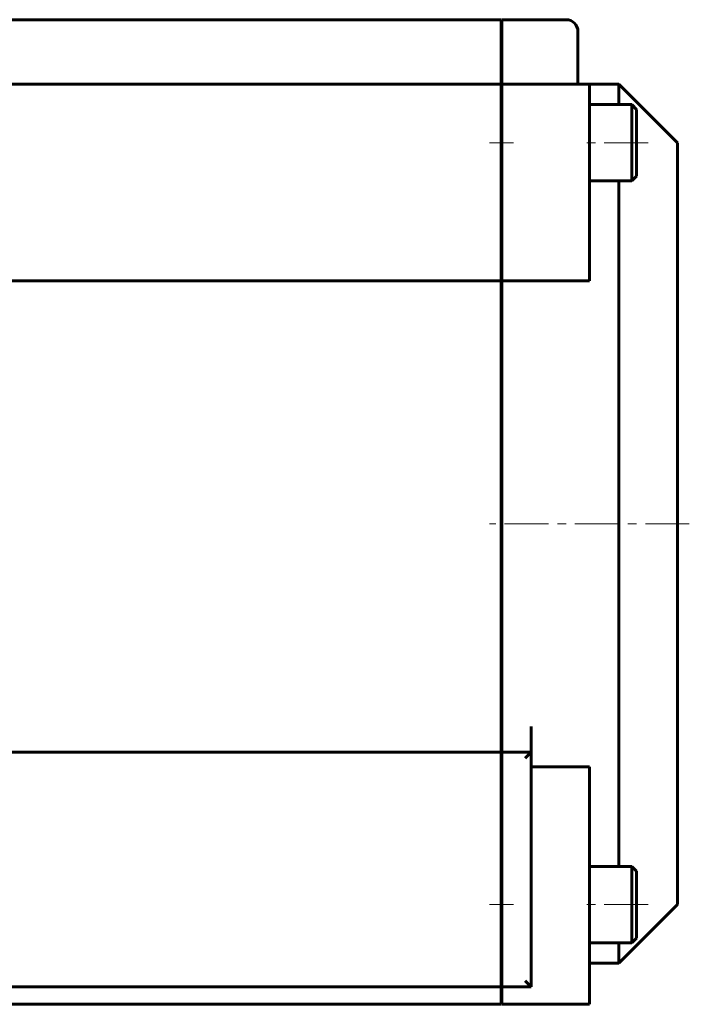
# Model space of a CAD drawing. Header units: millimetres. Extents: x -197 to 407, y -97 to 107.
# Tile 8 of 16: x 83 to 197, y -93 to 75. Entities that reach past the tile are written whole.
import ezdxf

# ---------------------------------------------------------------- set-up
doc = ezdxf.new("R2010")
doc.units = ezdxf.units.MM
doc.linetypes.add('K5LT_AXLED', pattern=[12, 7.5, -1.5, 1.5, -1.5])
doc.linetypes.add('K5LT_BASIC', pattern=[0])
doc.layers.add('Системный слой (1)', color=7, linetype='Continuous', true_color=0x6c6c6c)

# ---------------------------------------------------------------- blocks, each defined once
blk = doc.blocks.new('U12')
at = {"layer": 'Системный слой (1)', "color": 150, "linetype": 'K5LT_BASIC', "lineweight": 60, "true_color": 0x0080ff}
for p, q in [((185, 60.81), (185, 64.31)), ((185, -10.69), (185, 47.81)), ((185, -69.19), (185, -10.69)), ((185, -85.69), (185, -82.19))]:
    blk.add_line(p, q, dxfattribs=at)
blk = doc.blocks.new('U14')
at = {"layer": 'Системный слой (1)', "color": 150, "linetype": 'K5LT_BASIC', "lineweight": 60, "true_color": 0x0080ff}
for p, q in [((195, -10.69), (195, 54.31)), ((195, -75.69), (195, -10.69))]:
    blk.add_line(p, q, dxfattribs=at)

msp = doc.modelspace()

# ---------------------------------------------------------------- linework, layer by layer
at = {"layer": 'Системный слой (1)', "color": 150, "linetype": 'K5LT_BASIC', "lineweight": 60, "true_color": 0x0080ff}
for p, q in [((164.9, 75.31), (-164.9, 75.31)), ((164.9, 75.31), (164.9, 73.31)), ((176, 75.31), (165, 75.31)), ((165, 75.31), (165, 73.31)), ((164.9, 73.31), (164.9, 66.31)), ((165, 73.31), (165, 66.31)), ((178, 66.31), (178, 73.31)), ((164.9, 66.31), (164.9, 64.31)), ((165, 66.31), (165, 64.31)), ((178, 66.31), (178, 64.31)), ((164.9, 64.31), (-164.9, 64.31)), ((164.9, 64.31), (164.9, 62.31)), ((165, 64.31), (165, 62.31)), ((180, 64.31), (165, 64.31)), ((180, 64.31), (180, 62.31)), ((185, 64.31), (180, 64.31)), ((185, 64.31), (195, 54.31)), ((164.9, 62.31), (164.9, 30.77)), ((165, 62.31), (165, 30.77)), ((180, 30.77), (180, 62.31)), ((187.2, 60.81), (180, 60.81)), ((187.2, 60.81), (188, 60.01)), ((187.2, 47.81), (187.2, 60.81)), ((188, 48.61), (188, 60.01)), ((164.9, 58.31), (165, 58.31)), ((164.9, 50.31), (165, 50.31)), ((187.2, 47.81), (180, 47.81)), ((187.2, 47.81), (188, 48.61)), ((164.9, 30.77), (-164.9, 30.77)), ((164.9, -45.31), (164.9, 30.77)), ((165, -10.69), (165, 30.77)), ((180, 30.77), (165, 30.77)), ((164.9, 29.31), (165, 29.31)), ((165, -45.31), (165, -10.69)), ((164.9, -49.69), (164.9, -45.31)), ((165, -49.69), (165, -45.31)), ((170, -45.31), (170, -49.69)), ((164.9, -49.69), (-164.9, -49.69)), ((164.9, -49.69), (164.9, -50.69)), ((165, -49.69), (165, -50.69)), ((170, -49.69), (165, -49.69)), ((169, -50.69), (170, -49.69)), ((170, -89.69), (170, -49.69)), ((164.9, -50.69), (165, -50.69)), ((164.9, -50.69), (164.9, -88.69)), ((165, -50.69), (165, -88.69)), ((180, -52.15), (170, -52.15)), ((180, -90.69), (180, -52.15)), ((187.2, -69.19), (180, -69.19)), ((187.2, -69.19), (188, -69.99)), ((187.2, -82.19), (187.2, -69.19)), ((188, -81.39), (188, -69.99)), ((164.9, -71.69), (165, -71.69)), ((185, -85.69), (195, -75.69)), ((164.9, -79.69), (165, -79.69)), ((187.2, -82.19), (180, -82.19)), ((187.2, -82.19), (188, -81.39)), ((185, -85.69), (180, -85.69)), ((164.9, -88.69), (164.9, -89.69)), ((165, -88.69), (165, -89.69)), ((170, -89.69), (169, -88.69)), ((164.9, -89.69), (-164.9, -89.69)), ((164.9, -89.69), (164.9, -90.69)), ((164.9, -92.69), (164.9, -90.69)), ((165, -89.69), (165, -90.69)), ((170, -89.69), (165, -89.69)), ((165, -92.69), (165, -90.69)), ((180, -90.69), (180, -92.69)), ((44.33, -92.69), (164.9, -92.69)), ((165, -92.69), (180, -92.69))]:
    msp.add_line(p, q, dxfattribs=at)
at = {"layer": 'Системный слой (1)', "color": 30, "linetype": 'K5LT_AXLED', "lineweight": 18, "true_color": 0xff8000}
for p, q in [((167, 54.31), (162.9, 54.31)), ((190, 54.31), (178, 54.31)), ((197, -10.69), (162.9, -10.69)), ((167, -75.69), (162.9, -75.69)), ((190, -75.69), (178, -75.69))]:
    msp.add_line(p, q, dxfattribs=at)
at = {"layer": 'Системный слой (1)', "color": 150, "linetype": 'K5LT_BASIC', "lineweight": 60, "true_color": 0x0080ff}
msp.add_arc((176, 73.31), 2, 0, 90, dxfattribs=at)

# ---------------------------------------------------------------- block references
at = {"layer": 'Системный слой (1)'}
for name in ['U12', 'U14']:
    msp.add_blockref(name, (0, 0), dxfattribs=at)

doc.saveas('drawing.dxf')
